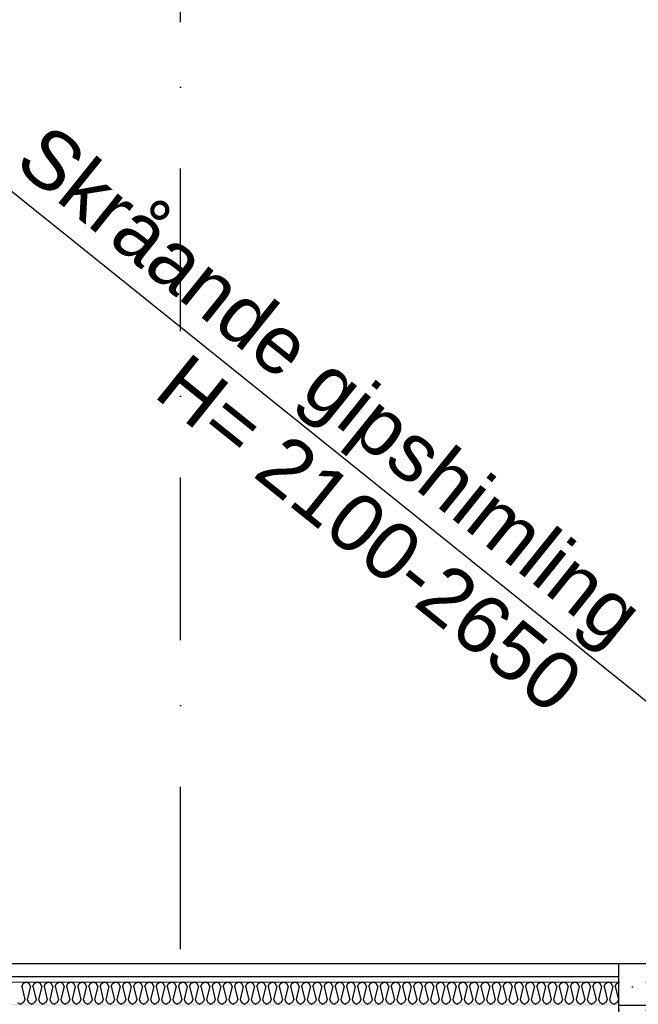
# Model space of a CAD drawing. Header units: millimetres. Extents: x -117798 to 93698, y -182207 to 252400.
# Tile 130 of 256: x -66472 to -65130, y -25810 to -23674. Entities that reach past the tile are written whole.
import ezdxf
from ezdxf.enums import TextEntityAlignment as Align

# ---------------------------------------------------------------- set-up
doc = ezdxf.new("R2010")
doc.units = ezdxf.units.MM
doc.header["$LTSCALE"] = 0.5
doc.header["$MEASUREMENT"] = 0
for name, pattern in [('Over snittplan', [260, 150, -50, 10, -50]), ('PLINE', [0]), ('Prikk & stiplet', [1340.555525, 705.555534, -352.777767, 0, -282.222223])]:
    doc.linetypes.add(name, pattern=pattern)
for name, color, linetype in [('222- Søyler', 7, 'Continuous'), ('222- Søyler  (Skravur)', 7, 'Continuous'), ('223- Bjelker', 7, 'Continuous'), ('232- Ikke-bærende yttervegger (Skravur)(Nye konstruksjoner)', 7, 'Continuous'), ('232- Ikke-bærende yttervegger(Nye konstruksjoner)', 7, 'Continuous'), ('256- Faste himlinger og overflatebehandling(Nye konstruksjoner)', 7, 'Continuous'), ('852- Snittmarkør', 7, 'Continuous'), ('862- M___Nettoareal(Nye konstruksjoner)', 7, 'Continuous'), ('862- M___Nettoareal(Polylinje)(Nye konstruksjoner)', 7, 'Continuous'), ('862- M___Nettoareal(Tekst)(Nye konstruksjoner)', 7, 'Continuous')]:
    doc.layers.add(name, color=color, linetype=linetype)
doc.layers.add('236- Innvendig kledning og overflate(Nye konstruksjoner)', color=7, linetype='Continuous', lineweight=0)
doc.styles.add('GENERATED_STYLE_1', font='arial.ttf')

# ---------------------------------------------------------------- blocks, each defined once
blk = doc.blocks.new('Teknisk vent._A-214_26', base_point=(-66816.6, -20004.2))
at = {"layer": '862- M___Nettoareal(Polylinje)(Nye konstruksjoner)', "linetype": 'PLINE', "flags": 128}
blk.add_lwpolyline([(-70728.2, -18466.9), (-68648.2, -18466.9), (-68648.2, -25811.9), (-68573.2, -25811.9), (-68573.2, -25749.4), (-65173.2, -25749.4), (-65173.2, -25811.9), (-64973.2, -25811.9), (-64973.2, -25749.4), (-64405.7, -25749.4), (-64405.7, -15084.4), (-64973.2, -15084.4), (-64973.2, -15111.9), (-65173.2, -15111.9), (-65173.2, -15084.4), (-68573.2, -15084.4), (-68573.2, -15111.9), (-68773.2, -15111.9), (-68773.2, -15096.9), (-70728.2, -15096.9)], close=True, dxfattribs=at)
at = {"layer": '862- M___Nettoareal(Tekst)(Nye konstruksjoner)', "style": 'GENERATED_STYLE_1'}
for tag, height, p in [('DUMMY_862', 150, (-66934.4, -19409.6)), ('ROOM_NAME', 150, (-66934.4, -20633)), ('DUMMY_861', 100, (-67091.6, -20232.7)), ('ROOM_NUMBER', 100, (-67091.6, -20621.6)), ('DUMMY_863', 100, (-66698.7, -20598.7))]:
    blk.add_attdef(tag, text='', height=height, rotation=90, dxfattribs=at).set_placement(p, align=Align.TOP_LEFT)
blk = doc.blocks.new('*X465')
at = {"layer": '232- Ikke-bærende yttervegger (Skravur)(Nye konstruksjoner)', "linetype": 'PLINE'}
for p, q in [((-66467.4, -25771.6), (-66464.5, -25765.1)), ((-66467.4, -25771.6), (-66460.4, -25799.7)), ((-66464.5, -25765.1), (-66457.8, -25761.9)), ((-66451.2, -25765.1), (-66457.8, -25761.9)), ((-66448.3, -25771.6), (-66455.3, -25799.7)), ((-66448.3, -25771.6), (-66451.2, -25765.1)), ((-66443.2, -25771.6), (-66440.2, -25765.1)), ((-66443.2, -25771.6), (-66436.1, -25799.7)), ((-66440.2, -25765.1), (-66433.6, -25761.9)), ((-66426.9, -25765.1), (-66433.6, -25761.9)), ((-66424, -25771.6), (-66431, -25799.7)), ((-66424, -25771.6), (-66426.9, -25765.1)), ((-66418.9, -25771.6), (-66415.9, -25765.1)), ((-66418.9, -25771.6), (-66411.8, -25799.7)), ((-66415.9, -25765.1), (-66409.3, -25761.9)), ((-66402.6, -25765.1), (-66409.3, -25761.9)), ((-66399.7, -25771.6), (-66406.7, -25799.7)), ((-66399.7, -25771.6), (-66402.6, -25765.1)), ((-66394.6, -25771.6), (-66391.6, -25765.1)), ((-66394.6, -25771.6), (-66387.5, -25799.7)), ((-66391.6, -25765.1), (-66385, -25761.9)), ((-66378.4, -25765.1), (-66385, -25761.9)), ((-66375.4, -25771.6), (-66382.4, -25799.7)), ((-66375.4, -25771.6), (-66378.4, -25765.1)), ((-66370.3, -25771.6), (-66367.3, -25765.1)), ((-66370.3, -25771.6), (-66363.3, -25799.7)), ((-66367.3, -25765.1), (-66360.7, -25761.9)), ((-66354.1, -25765.1), (-66360.7, -25761.9)), ((-66351.1, -25771.6), (-66358.2, -25799.7)), ((-66351.1, -25771.6), (-66354.1, -25765.1)), ((-66346, -25771.6), (-66343.1, -25765.1)), ((-66346, -25771.6), (-66339, -25799.7)), ((-66343.1, -25765.1), (-66336.4, -25761.9)), ((-66329.8, -25765.1), (-66336.4, -25761.9)), ((-66326.8, -25771.6), (-66333.9, -25799.7)), ((-66326.8, -25771.6), (-66329.8, -25765.1)), ((-66321.7, -25771.6), (-66318.8, -25765.1)), ((-66321.7, -25771.6), (-66314.7, -25799.7)), ((-66318.8, -25765.1), (-66312.2, -25761.9)), ((-66305.5, -25765.1), (-66312.2, -25761.9)), ((-66302.6, -25771.6), (-66309.6, -25799.7)), ((-66302.6, -25771.6), (-66305.5, -25765.1)), ((-66297.5, -25771.6), (-66294.5, -25765.1)), ((-66297.5, -25771.6), (-66290.4, -25799.7)), ((-66294.5, -25765.1), (-66287.9, -25761.9)), ((-66281.2, -25765.1), (-66287.9, -25761.9)), ((-66278.3, -25771.6), (-66285.3, -25799.7)), ((-66278.3, -25771.6), (-66281.2, -25765.1)), ((-66273.2, -25771.6), (-66270.2, -25765.1)), ((-66273.2, -25771.6), (-66266.1, -25799.7)), ((-66270.2, -25765.1), (-66263.6, -25761.9)), ((-66257, -25765.1), (-66263.6, -25761.9)), ((-66254, -25771.6), (-66261, -25799.7)), ((-66254, -25771.6), (-66257, -25765.1)), ((-66248.9, -25771.6), (-66245.9, -25765.1)), ((-66248.9, -25771.6), (-66241.9, -25799.7)), ((-66245.9, -25765.1), (-66239.3, -25761.9)), ((-66232.7, -25765.1), (-66239.3, -25761.9)), ((-66229.7, -25771.6), (-66236.8, -25799.7)), ((-66229.7, -25771.6), (-66232.7, -25765.1)), ((-66224.6, -25771.6), (-66221.7, -25765.1)), ((-66224.6, -25771.6), (-66217.6, -25799.7)), ((-66221.7, -25765.1), (-66215, -25761.9)), ((-66208.4, -25765.1), (-66215, -25761.9)), ((-66205.4, -25771.6), (-66212.5, -25799.7)), ((-66205.4, -25771.6), (-66208.4, -25765.1)), ((-66200.3, -25771.6), (-66197.4, -25765.1)), ((-66200.3, -25771.6), (-66193.3, -25799.7)), ((-66197.4, -25765.1), (-66190.7, -25761.9)), ((-66184.1, -25765.1), (-66190.7, -25761.9)), ((-66181.2, -25771.6), (-66188.2, -25799.7)), ((-66181.2, -25771.6), (-66184.1, -25765.1)), ((-66176.1, -25771.6), (-66173.1, -25765.1)), ((-66176.1, -25771.6), (-66169, -25799.7)), ((-66173.1, -25765.1), (-66166.5, -25761.9)), ((-66159.8, -25765.1), (-66166.5, -25761.9)), ((-66156.9, -25771.6), (-66163.9, -25799.7)), ((-66156.9, -25771.6), (-66159.8, -25765.1)), ((-66151.8, -25771.6), (-66148.8, -25765.1)), ((-66151.8, -25771.6), (-66144.7, -25799.7)), ((-66148.8, -25765.1), (-66142.2, -25761.9)), ((-66135.6, -25765.1), (-66142.2, -25761.9)), ((-66132.6, -25771.6), (-66139.6, -25799.7)), ((-66132.6, -25771.6), (-66135.6, -25765.1)), ((-66127.5, -25771.6), (-66124.5, -25765.1)), ((-66127.5, -25771.6), (-66120.5, -25799.7)), ((-66124.5, -25765.1), (-66117.9, -25761.9)), ((-66111.3, -25765.1), (-66117.9, -25761.9)), ((-66108.3, -25771.6), (-66115.4, -25799.7)), ((-66108.3, -25771.6), (-66111.3, -25765.1)), ((-66103.2, -25771.6), (-66100.3, -25765.1)), ((-66103.2, -25771.6), (-66096.2, -25799.7)), ((-66100.3, -25765.1), (-66093.6, -25761.9)), ((-66087, -25765.1), (-66093.6, -25761.9)), ((-66084, -25771.6), (-66091.1, -25799.7)), ((-66084, -25771.6), (-66087, -25765.1)), ((-66078.9, -25771.6), (-66076, -25765.1)), ((-66078.9, -25771.6), (-66071.9, -25799.7)), ((-66076, -25765.1), (-66069.3, -25761.9)), ((-66062.7, -25765.1), (-66069.3, -25761.9)), ((-66059.8, -25771.6), (-66066.8, -25799.7)), ((-66059.8, -25771.6), (-66062.7, -25765.1)), ((-66054.7, -25771.6), (-66051.7, -25765.1)), ((-66054.7, -25771.6), (-66047.6, -25799.7)), ((-66051.7, -25765.1), (-66045.1, -25761.9)), ((-66038.4, -25765.1), (-66045.1, -25761.9)), ((-66035.5, -25771.6), (-66042.5, -25799.7)), ((-66035.5, -25771.6), (-66038.4, -25765.1)), ((-66030.4, -25771.6), (-66027.4, -25765.1)), ((-66030.4, -25771.6), (-66023.3, -25799.7)), ((-66027.4, -25765.1), (-66020.8, -25761.9)), ((-66014.1, -25765.1), (-66020.8, -25761.9)), ((-66011.2, -25771.6), (-66018.2, -25799.7)), ((-66011.2, -25771.6), (-66014.1, -25765.1)), ((-66006.1, -25771.6), (-66003.1, -25765.1)), ((-66006.1, -25771.6), (-65999, -25799.7)), ((-66003.1, -25765.1), (-65996.5, -25761.9)), ((-65989.9, -25765.1), (-65996.5, -25761.9)), ((-65986.9, -25771.6), (-65993.9, -25799.7)), ((-65986.9, -25771.6), (-65989.9, -25765.1)), ((-65981.8, -25771.6), (-65978.8, -25765.1)), ((-65981.8, -25771.6), (-65974.8, -25799.7)), ((-65978.8, -25765.1), (-65972.2, -25761.9)), ((-65965.6, -25765.1), (-65972.2, -25761.9)), ((-65962.6, -25771.6), (-65969.7, -25799.7)), ((-65962.6, -25771.6), (-65965.6, -25765.1)), ((-65957.5, -25771.6), (-65954.6, -25765.1)), ((-65957.5, -25771.6), (-65950.5, -25799.7)), ((-65954.6, -25765.1), (-65947.9, -25761.9)), ((-65941.3, -25765.1), (-65947.9, -25761.9)), ((-65938.3, -25771.6), (-65945.4, -25799.7)), ((-65938.3, -25771.6), (-65941.3, -25765.1)), ((-65933.2, -25771.6), (-65930.3, -25765.1)), ((-65933.2, -25771.6), (-65926.2, -25799.7)), ((-65930.3, -25765.1), (-65923.7, -25761.9)), ((-65917, -25765.1), (-65923.7, -25761.9)), ((-65914.1, -25771.6), (-65921.1, -25799.7)), ((-65914.1, -25771.6), (-65917, -25765.1)), ((-65909, -25771.6), (-65906, -25765.1)), ((-65909, -25771.6), (-65901.9, -25799.7)), ((-65906, -25765.1), (-65899.4, -25761.9)), ((-65892.7, -25765.1), (-65899.4, -25761.9)), ((-65889.8, -25771.6), (-65896.8, -25799.7)), ((-65889.8, -25771.6), (-65892.7, -25765.1)), ((-65884.7, -25771.6), (-65881.7, -25765.1)), ((-65884.7, -25771.6), (-65877.6, -25799.7)), ((-65881.7, -25765.1), (-65875.1, -25761.9)), ((-65868.5, -25765.1), (-65875.1, -25761.9)), ((-65865.5, -25771.6), (-65872.5, -25799.7)), ((-65865.5, -25771.6), (-65868.5, -25765.1)), ((-65860.4, -25771.6), (-65857.4, -25765.1)), ((-65860.4, -25771.6), (-65853.4, -25799.7)), ((-65857.4, -25765.1), (-65850.8, -25761.9)), ((-65844.2, -25765.1), (-65850.8, -25761.9)), ((-65841.2, -25771.6), (-65848.3, -25799.7)), ((-65841.2, -25771.6), (-65844.2, -25765.1)), ((-65836.1, -25771.6), (-65833.2, -25765.1)), ((-65836.1, -25771.6), (-65829.1, -25799.7)), ((-65833.2, -25765.1), (-65826.5, -25761.9)), ((-65819.9, -25765.1), (-65826.5, -25761.9)), ((-65816.9, -25771.6), (-65824, -25799.7)), ((-65816.9, -25771.6), (-65819.9, -25765.1)), ((-65811.8, -25771.6), (-65808.9, -25765.1)), ((-65811.8, -25771.6), (-65804.8, -25799.7)), ((-65808.9, -25765.1), (-65802.2, -25761.9)), ((-65795.6, -25765.1), (-65802.2, -25761.9)), ((-65792.7, -25771.6), (-65799.7, -25799.7)), ((-65792.7, -25771.6), (-65795.6, -25765.1)), ((-65787.6, -25771.6), (-65784.6, -25765.1)), ((-65787.6, -25771.6), (-65780.5, -25799.7)), ((-65784.6, -25765.1), (-65778, -25761.9)), ((-65771.3, -25765.1), (-65778, -25761.9)), ((-65768.4, -25771.6), (-65775.4, -25799.7)), ((-65768.4, -25771.6), (-65771.3, -25765.1)), ((-65763.3, -25771.6), (-65760.3, -25765.1)), ((-65763.3, -25771.6), (-65756.2, -25799.7)), ((-65760.3, -25765.1), (-65753.7, -25761.9)), ((-65747.1, -25765.1), (-65753.7, -25761.9)), ((-65744.1, -25771.6), (-65751.1, -25799.7)), ((-65744.1, -25771.6), (-65747.1, -25765.1)), ((-65739, -25771.6), (-65736, -25765.1)), ((-65739, -25771.6), (-65732, -25799.7)), ((-65736, -25765.1), (-65729.4, -25761.9)), ((-65722.8, -25765.1), (-65729.4, -25761.9)), ((-65719.8, -25771.6), (-65726.9, -25799.7)), ((-65719.8, -25771.6), (-65722.8, -25765.1)), ((-65714.7, -25771.6), (-65711.8, -25765.1)), ((-65714.7, -25771.6), (-65707.7, -25799.7)), ((-65711.8, -25765.1), (-65705.1, -25761.9)), ((-65698.5, -25765.1), (-65705.1, -25761.9)), ((-65695.5, -25771.6), (-65702.6, -25799.7)), ((-65695.5, -25771.6), (-65698.5, -25765.1)), ((-65690.4, -25771.6), (-65687.5, -25765.1)), ((-65690.4, -25771.6), (-65683.4, -25799.7)), ((-65687.5, -25765.1), (-65680.8, -25761.9)), ((-65674.2, -25765.1), (-65680.8, -25761.9)), ((-65671.3, -25771.6), (-65678.3, -25799.7)), ((-65671.3, -25771.6), (-65674.2, -25765.1)), ((-65666.2, -25771.6), (-65663.2, -25765.1)), ((-65666.2, -25771.6), (-65659.1, -25799.7)), ((-65663.2, -25765.1), (-65656.6, -25761.9)), ((-65649.9, -25765.1), (-65656.6, -25761.9)), ((-65647, -25771.6), (-65654, -25799.7)), ((-65647, -25771.6), (-65649.9, -25765.1)), ((-65641.9, -25771.6), (-65638.9, -25765.1)), ((-65641.9, -25771.6), (-65634.8, -25799.7)), ((-65638.9, -25765.1), (-65632.3, -25761.9)), ((-65625.6, -25765.1), (-65632.3, -25761.9)), ((-65622.7, -25771.6), (-65629.7, -25799.7)), ((-65622.7, -25771.6), (-65625.6, -25765.1)), ((-65617.6, -25771.6), (-65614.6, -25765.1)), ((-65617.6, -25771.6), (-65610.5, -25799.7)), ((-65614.6, -25765.1), (-65608, -25761.9)), ((-65601.4, -25765.1), (-65608, -25761.9)), ((-65598.4, -25771.6), (-65605.4, -25799.7)), ((-65598.4, -25771.6), (-65601.4, -25765.1)), ((-65593.3, -25771.6), (-65590.3, -25765.1)), ((-65593.3, -25771.6), (-65586.3, -25799.7)), ((-65590.3, -25765.1), (-65583.7, -25761.9)), ((-65577.1, -25765.1), (-65583.7, -25761.9)), ((-65574.1, -25771.6), (-65581.2, -25799.7)), ((-65574.1, -25771.6), (-65577.1, -25765.1)), ((-65569, -25771.6), (-65566.1, -25765.1)), ((-65569, -25771.6), (-65562, -25799.7)), ((-65566.1, -25765.1), (-65559.4, -25761.9)), ((-65552.8, -25765.1), (-65559.4, -25761.9)), ((-65549.8, -25771.6), (-65556.9, -25799.7)), ((-65549.8, -25771.6), (-65552.8, -25765.1)), ((-65544.7, -25771.6), (-65541.8, -25765.1)), ((-65544.7, -25771.6), (-65537.7, -25799.7)), ((-65541.8, -25765.1), (-65535.2, -25761.9)), ((-65528.5, -25765.1), (-65535.2, -25761.9)), ((-65525.6, -25771.6), (-65532.6, -25799.7)), ((-65525.6, -25771.6), (-65528.5, -25765.1)), ((-65520.5, -25771.6), (-65517.5, -25765.1)), ((-65520.5, -25771.6), (-65513.4, -25799.7)), ((-65517.5, -25765.1), (-65510.9, -25761.9)), ((-65504.2, -25765.1), (-65510.9, -25761.9)), ((-65501.3, -25771.6), (-65508.3, -25799.7)), ((-65501.3, -25771.6), (-65504.2, -25765.1)), ((-65496.2, -25771.6), (-65493.2, -25765.1)), ((-65496.2, -25771.6), (-65489.1, -25799.7)), ((-65493.2, -25765.1), (-65486.6, -25761.9)), ((-65480, -25765.1), (-65486.6, -25761.9)), ((-65477, -25771.6), (-65484, -25799.7)), ((-65477, -25771.6), (-65480, -25765.1)), ((-65471.9, -25771.6), (-65468.9, -25765.1)), ((-65471.9, -25771.6), (-65464.9, -25799.7)), ((-65468.9, -25765.1), (-65462.3, -25761.9)), ((-65455.7, -25765.1), (-65462.3, -25761.9)), ((-65452.7, -25771.6), (-65459.8, -25799.7)), ((-65452.7, -25771.6), (-65455.7, -25765.1)), ((-65447.6, -25771.6), (-65444.7, -25765.1)), ((-65447.6, -25771.6), (-65440.6, -25799.7)), ((-65444.7, -25765.1), (-65438, -25761.9)), ((-65431.4, -25765.1), (-65438, -25761.9)), ((-65428.4, -25771.6), (-65435.5, -25799.7)), ((-65428.4, -25771.6), (-65431.4, -25765.1)), ((-65423.3, -25771.6), (-65420.4, -25765.1)), ((-65423.3, -25771.6), (-65416.3, -25799.7)), ((-65420.4, -25765.1), (-65413.7, -25761.9)), ((-65407.1, -25765.1), (-65413.7, -25761.9)), ((-65404.2, -25771.6), (-65411.2, -25799.7)), ((-65404.2, -25771.6), (-65407.1, -25765.1)), ((-65399.1, -25771.6), (-65396.1, -25765.1)), ((-65399.1, -25771.6), (-65392, -25799.7)), ((-65396.1, -25765.1), (-65389.5, -25761.9)), ((-65382.8, -25765.1), (-65389.5, -25761.9)), ((-65379.9, -25771.6), (-65386.9, -25799.7)), ((-65379.9, -25771.6), (-65382.8, -25765.1)), ((-65374.8, -25771.6), (-65371.8, -25765.1)), ((-65374.8, -25771.6), (-65367.7, -25799.7)), ((-65371.8, -25765.1), (-65365.2, -25761.9)), ((-65358.6, -25765.1), (-65365.2, -25761.9)), ((-65355.6, -25771.6), (-65362.6, -25799.7)), ((-65355.6, -25771.6), (-65358.6, -25765.1)), ((-65350.5, -25771.6), (-65347.5, -25765.1)), ((-65350.5, -25771.6), (-65343.5, -25799.7)), ((-65347.5, -25765.1), (-65340.9, -25761.9)), ((-65334.3, -25765.1), (-65340.9, -25761.9)), ((-65331.3, -25771.6), (-65338.4, -25799.7)), ((-65331.3, -25771.6), (-65334.3, -25765.1)), ((-65326.2, -25771.6), (-65323.3, -25765.1)), ((-65326.2, -25771.6), (-65319.2, -25799.7)), ((-65323.3, -25765.1), (-65316.6, -25761.9)), ((-65310, -25765.1), (-65316.6, -25761.9)), ((-65307, -25771.6), (-65314.1, -25799.7)), ((-65307, -25771.6), (-65310, -25765.1)), ((-65301.9, -25771.6), (-65299, -25765.1)), ((-65301.9, -25771.6), (-65294.9, -25799.7)), ((-65299, -25765.1), (-65292.3, -25761.9)), ((-65285.7, -25765.1), (-65292.3, -25761.9)), ((-65282.8, -25771.6), (-65289.8, -25799.7)), ((-65282.8, -25771.6), (-65285.7, -25765.1)), ((-65277.7, -25771.6), (-65274.7, -25765.1)), ((-65277.7, -25771.6), (-65270.6, -25799.7)), ((-65274.7, -25765.1), (-65268.1, -25761.9)), ((-65261.4, -25765.1), (-65268.1, -25761.9)), ((-65258.5, -25771.6), (-65265.5, -25799.7)), ((-65258.5, -25771.6), (-65261.4, -25765.1)), ((-65253.4, -25771.6), (-65250.4, -25765.1)), ((-65253.4, -25771.6), (-65246.3, -25799.7)), ((-65250.4, -25765.1), (-65243.8, -25761.9)), ((-65237.1, -25765.1), (-65243.8, -25761.9)), ((-65234.2, -25771.6), (-65241.2, -25799.7)), ((-65234.2, -25771.6), (-65237.1, -25765.1)), ((-65229.1, -25771.6), (-65226.1, -25765.1)), ((-65229.1, -25771.6), (-65222, -25799.7)), ((-65226.1, -25765.1), (-65219.5, -25761.9)), ((-65212.9, -25765.1), (-65219.5, -25761.9)), ((-65209.9, -25771.6), (-65216.9, -25799.7)), ((-65209.9, -25771.6), (-65212.9, -25765.1)), ((-65204.8, -25771.6), (-65201.8, -25765.1)), ((-65204.8, -25771.6), (-65197.8, -25799.7)), ((-65201.8, -25765.1), (-65195.2, -25761.9)), ((-65188.6, -25765.1), (-65195.2, -25761.9)), ((-65185.6, -25771.6), (-65192.7, -25799.7)), ((-65185.6, -25771.6), (-65188.6, -25765.1)), ((-65180.5, -25771.6), (-65177.6, -25765.1)), ((-65180.5, -25771.6), (-65173.5, -25799.7)), ((-65177.6, -25765.1), (-65173.2, -25763)), ((-66476.6, -25806.2), (-66470, -25809.9)), ((-66463.4, -25806.2), (-66470, -25809.9)), ((-66460.4, -25799.7), (-66463.4, -25806.2)), ((-66455.3, -25799.7), (-66452.3, -25806.2)), ((-66452.3, -25806.2), (-66445.7, -25809.9)), ((-66439.1, -25806.2), (-66445.7, -25809.9)), ((-66436.1, -25799.7), (-66439.1, -25806.2)), ((-66431, -25799.7), (-66428.1, -25806.2)), ((-66428.1, -25806.2), (-66421.4, -25809.9)), ((-66414.8, -25806.2), (-66421.4, -25809.9)), ((-66411.8, -25799.7), (-66414.8, -25806.2)), ((-66406.7, -25799.7), (-66403.8, -25806.2)), ((-66403.8, -25806.2), (-66397.1, -25809.9)), ((-66390.5, -25806.2), (-66397.1, -25809.9)), ((-66387.5, -25799.7), (-66390.5, -25806.2)), ((-66382.4, -25799.7), (-66379.5, -25806.2)), ((-66379.5, -25806.2), (-66372.9, -25809.9)), ((-66366.2, -25806.2), (-66372.9, -25809.9)), ((-66363.3, -25799.7), (-66366.2, -25806.2)), ((-66358.2, -25799.7), (-66355.2, -25806.2)), ((-66355.2, -25806.2), (-66348.6, -25809.9)), ((-66341.9, -25806.2), (-66348.6, -25809.9)), ((-66339, -25799.7), (-66341.9, -25806.2)), ((-66333.9, -25799.7), (-66330.9, -25806.2)), ((-66330.9, -25806.2), (-66324.3, -25809.9)), ((-66317.7, -25806.2), (-66324.3, -25809.9)), ((-66314.7, -25799.7), (-66317.7, -25806.2)), ((-66309.6, -25799.7), (-66306.6, -25806.2)), ((-66306.6, -25806.2), (-66300, -25809.9)), ((-66293.4, -25806.2), (-66300, -25809.9)), ((-66290.4, -25799.7), (-66293.4, -25806.2)), ((-66285.3, -25799.7), (-66282.4, -25806.2)), ((-66282.4, -25806.2), (-66275.7, -25809.9)), ((-66269.1, -25806.2), (-66275.7, -25809.9)), ((-66266.1, -25799.7), (-66269.1, -25806.2)), ((-66261, -25799.7), (-66258.1, -25806.2)), ((-66258.1, -25806.2), (-66251.5, -25809.9)), ((-66244.8, -25806.2), (-66251.5, -25809.9)), ((-66241.9, -25799.7), (-66244.8, -25806.2)), ((-66236.8, -25799.7), (-66233.8, -25806.2)), ((-66233.8, -25806.2), (-66227.2, -25809.9)), ((-66220.5, -25806.2), (-66227.2, -25809.9)), ((-66217.6, -25799.7), (-66220.5, -25806.2)), ((-66212.5, -25799.7), (-66209.5, -25806.2)), ((-66209.5, -25806.2), (-66202.9, -25809.9)), ((-66196.3, -25806.2), (-66202.9, -25809.9)), ((-66193.3, -25799.7), (-66196.3, -25806.2)), ((-66188.2, -25799.7), (-66185.2, -25806.2)), ((-66185.2, -25806.2), (-66178.6, -25809.9)), ((-66172, -25806.2), (-66178.6, -25809.9)), ((-66169, -25799.7), (-66172, -25806.2)), ((-66163.9, -25799.7), (-66161, -25806.2)), ((-66161, -25806.2), (-66154.3, -25809.9)), ((-66147.7, -25806.2), (-66154.3, -25809.9)), ((-66144.7, -25799.7), (-66147.7, -25806.2)), ((-66139.6, -25799.7), (-66136.7, -25806.2)), ((-66136.7, -25806.2), (-66130, -25809.9)), ((-66123.4, -25806.2), (-66130, -25809.9)), ((-66120.5, -25799.7), (-66123.4, -25806.2)), ((-66115.4, -25799.7), (-66112.4, -25806.2)), ((-66112.4, -25806.2), (-66105.8, -25809.9)), ((-66099.1, -25806.2), (-66105.8, -25809.9)), ((-66096.2, -25799.7), (-66099.1, -25806.2)), ((-66091.1, -25799.7), (-66088.1, -25806.2)), ((-66088.1, -25806.2), (-66081.5, -25809.9)), ((-66074.9, -25806.2), (-66081.5, -25809.9)), ((-66071.9, -25799.7), (-66074.9, -25806.2)), ((-66066.8, -25799.7), (-66063.8, -25806.2)), ((-66063.8, -25806.2), (-66057.2, -25809.9)), ((-66050.6, -25806.2), (-66057.2, -25809.9)), ((-66047.6, -25799.7), (-66050.6, -25806.2)), ((-66042.5, -25799.7), (-66039.6, -25806.2)), ((-66039.6, -25806.2), (-66032.9, -25809.9)), ((-66026.3, -25806.2), (-66032.9, -25809.9)), ((-66023.3, -25799.7), (-66026.3, -25806.2)), ((-66018.2, -25799.7), (-66015.3, -25806.2)), ((-66015.3, -25806.2), (-66008.6, -25809.9)), ((-66002, -25806.2), (-66008.6, -25809.9)), ((-65999, -25799.7), (-66002, -25806.2)), ((-65993.9, -25799.7), (-65991, -25806.2)), ((-65991, -25806.2), (-65984.4, -25809.9)), ((-65977.7, -25806.2), (-65984.4, -25809.9)), ((-65974.8, -25799.7), (-65977.7, -25806.2)), ((-65969.7, -25799.7), (-65966.7, -25806.2)), ((-65966.7, -25806.2), (-65960.1, -25809.9)), ((-65953.4, -25806.2), (-65960.1, -25809.9)), ((-65950.5, -25799.7), (-65953.4, -25806.2)), ((-65945.4, -25799.7), (-65942.4, -25806.2)), ((-65942.4, -25806.2), (-65935.8, -25809.9)), ((-65929.2, -25806.2), (-65935.8, -25809.9)), ((-65926.2, -25799.7), (-65929.2, -25806.2)), ((-65921.1, -25799.7), (-65918.1, -25806.2)), ((-65918.1, -25806.2), (-65911.5, -25809.9)), ((-65904.9, -25806.2), (-65911.5, -25809.9)), ((-65901.9, -25799.7), (-65904.9, -25806.2)), ((-65896.8, -25799.7), (-65893.9, -25806.2)), ((-65893.9, -25806.2), (-65887.2, -25809.9)), ((-65880.6, -25806.2), (-65887.2, -25809.9)), ((-65877.6, -25799.7), (-65880.6, -25806.2)), ((-65872.5, -25799.7), (-65869.6, -25806.2)), ((-65869.6, -25806.2), (-65863, -25809.9)), ((-65856.3, -25806.2), (-65863, -25809.9)), ((-65853.4, -25799.7), (-65856.3, -25806.2)), ((-65848.3, -25799.7), (-65845.3, -25806.2)), ((-65845.3, -25806.2), (-65838.7, -25809.9)), ((-65832, -25806.2), (-65838.7, -25809.9)), ((-65829.1, -25799.7), (-65832, -25806.2)), ((-65824, -25799.7), (-65821, -25806.2)), ((-65821, -25806.2), (-65814.4, -25809.9)), ((-65807.8, -25806.2), (-65814.4, -25809.9)), ((-65804.8, -25799.7), (-65807.8, -25806.2)), ((-65799.7, -25799.7), (-65796.7, -25806.2)), ((-65796.7, -25806.2), (-65790.1, -25809.9)), ((-65783.5, -25806.2), (-65790.1, -25809.9)), ((-65780.5, -25799.7), (-65783.5, -25806.2)), ((-65775.4, -25799.7), (-65772.5, -25806.2)), ((-65772.5, -25806.2), (-65765.8, -25809.9)), ((-65759.2, -25806.2), (-65765.8, -25809.9)), ((-65756.2, -25799.7), (-65759.2, -25806.2)), ((-65751.1, -25799.7), (-65748.2, -25806.2)), ((-65748.2, -25806.2), (-65741.5, -25809.9)), ((-65734.9, -25806.2), (-65741.5, -25809.9)), ((-65732, -25799.7), (-65734.9, -25806.2)), ((-65726.9, -25799.7), (-65723.9, -25806.2)), ((-65723.9, -25806.2), (-65717.3, -25809.9)), ((-65710.6, -25806.2), (-65717.3, -25809.9)), ((-65707.7, -25799.7), (-65710.6, -25806.2)), ((-65702.6, -25799.7), (-65699.6, -25806.2)), ((-65699.6, -25806.2), (-65693, -25809.9)), ((-65686.4, -25806.2), (-65693, -25809.9)), ((-65683.4, -25799.7), (-65686.4, -25806.2)), ((-65678.3, -25799.7), (-65675.3, -25806.2)), ((-65675.3, -25806.2), (-65668.7, -25809.9)), ((-65662.1, -25806.2), (-65668.7, -25809.9)), ((-65659.1, -25799.7), (-65662.1, -25806.2)), ((-65654, -25799.7), (-65651.1, -25806.2)), ((-65651.1, -25806.2), (-65644.4, -25809.9)), ((-65637.8, -25806.2), (-65644.4, -25809.9)), ((-65634.8, -25799.7), (-65637.8, -25806.2)), ((-65629.7, -25799.7), (-65626.8, -25806.2)), ((-65626.8, -25806.2), (-65620.1, -25809.9)), ((-65613.5, -25806.2), (-65620.1, -25809.9)), ((-65610.5, -25799.7), (-65613.5, -25806.2)), ((-65605.4, -25799.7), (-65602.5, -25806.2)), ((-65602.5, -25806.2), (-65595.9, -25809.9)), ((-65589.2, -25806.2), (-65595.9, -25809.9)), ((-65586.3, -25799.7), (-65589.2, -25806.2)), ((-65581.2, -25799.7), (-65578.2, -25806.2)), ((-65578.2, -25806.2), (-65571.6, -25809.9)), ((-65564.9, -25806.2), (-65571.6, -25809.9)), ((-65562, -25799.7), (-65564.9, -25806.2)), ((-65556.9, -25799.7), (-65553.9, -25806.2)), ((-65553.9, -25806.2), (-65547.3, -25809.9)), ((-65540.7, -25806.2), (-65547.3, -25809.9)), ((-65537.7, -25799.7), (-65540.7, -25806.2)), ((-65532.6, -25799.7), (-65529.6, -25806.2)), ((-65529.6, -25806.2), (-65523, -25809.9)), ((-65516.4, -25806.2), (-65523, -25809.9)), ((-65513.4, -25799.7), (-65516.4, -25806.2)), ((-65508.3, -25799.7), (-65505.4, -25806.2)), ((-65505.4, -25806.2), (-65498.7, -25809.9)), ((-65492.1, -25806.2), (-65498.7, -25809.9)), ((-65489.1, -25799.7), (-65492.1, -25806.2)), ((-65484, -25799.7), (-65481.1, -25806.2)), ((-65481.1, -25806.2), (-65474.5, -25809.9)), ((-65467.8, -25806.2), (-65474.5, -25809.9)), ((-65464.9, -25799.7), (-65467.8, -25806.2)), ((-65459.8, -25799.7), (-65456.8, -25806.2)), ((-65456.8, -25806.2), (-65450.2, -25809.9)), ((-65443.5, -25806.2), (-65450.2, -25809.9)), ((-65440.6, -25799.7), (-65443.5, -25806.2)), ((-65435.5, -25799.7), (-65432.5, -25806.2)), ((-65432.5, -25806.2), (-65425.9, -25809.9)), ((-65419.3, -25806.2), (-65425.9, -25809.9)), ((-65416.3, -25799.7), (-65419.3, -25806.2)), ((-65411.2, -25799.7), (-65408.2, -25806.2)), ((-65408.2, -25806.2), (-65401.6, -25809.9)), ((-65395, -25806.2), (-65401.6, -25809.9)), ((-65392, -25799.7), (-65395, -25806.2)), ((-65386.9, -25799.7), (-65384, -25806.2)), ((-65384, -25806.2), (-65377.3, -25809.9)), ((-65370.7, -25806.2), (-65377.3, -25809.9)), ((-65367.7, -25799.7), (-65370.7, -25806.2)), ((-65362.6, -25799.7), (-65359.7, -25806.2)), ((-65359.7, -25806.2), (-65353, -25809.9)), ((-65346.4, -25806.2), (-65353, -25809.9)), ((-65343.5, -25799.7), (-65346.4, -25806.2)), ((-65338.4, -25799.7), (-65335.4, -25806.2)), ((-65335.4, -25806.2), (-65328.8, -25809.9)), ((-65322.1, -25806.2), (-65328.8, -25809.9)), ((-65319.2, -25799.7), (-65322.1, -25806.2)), ((-65314.1, -25799.7), (-65311.1, -25806.2)), ((-65311.1, -25806.2), (-65304.5, -25809.9)), ((-65297.9, -25806.2), (-65304.5, -25809.9)), ((-65294.9, -25799.7), (-65297.9, -25806.2)), ((-65289.8, -25799.7), (-65286.8, -25806.2)), ((-65286.8, -25806.2), (-65280.2, -25809.9)), ((-65273.6, -25806.2), (-65280.2, -25809.9)), ((-65270.6, -25799.7), (-65273.6, -25806.2)), ((-65265.5, -25799.7), (-65262.6, -25806.2)), ((-65262.6, -25806.2), (-65255.9, -25809.9)), ((-65249.3, -25806.2), (-65255.9, -25809.9)), ((-65246.3, -25799.7), (-65249.3, -25806.2)), ((-65241.2, -25799.7), (-65238.3, -25806.2)), ((-65238.3, -25806.2), (-65231.6, -25809.9)), ((-65225, -25806.2), (-65231.6, -25809.9)), ((-65222, -25799.7), (-65225, -25806.2)), ((-65216.9, -25799.7), (-65214, -25806.2)), ((-65214, -25806.2), (-65207.4, -25809.9)), ((-65200.7, -25806.2), (-65207.4, -25809.9)), ((-65197.8, -25799.7), (-65200.7, -25806.2)), ((-65192.7, -25799.7), (-65189.7, -25806.2)), ((-65189.7, -25806.2), (-65183.1, -25809.9)), ((-65176.4, -25806.2), (-65183.1, -25809.9)), ((-65173.5, -25799.7), (-65176.4, -25806.2))]:
    blk.add_line(p, q, dxfattribs=at)

msp = doc.modelspace()

# ---------------------------------------------------------------- hatches: boundary and pattern name
at = {"layer": '222- Søyler  (Skravur)', "linetype": 'Continuous'}
h = msp.add_hatch(dxfattribs=at)
h.set_pattern_fill('Betong_strukturell', color=256, style=0, pattern_type=2)
h.set_pattern_definition([(0, (-65173.16, -25911.93), (0, 311.77), [30, -150]), (0, (-65083.16, -26067.8), (0, 311.77), [30, -150]), (300, (-65173.16, -25911.93), (270, 155.9), [30, -150]), (300, (-64993.16, -25911.93), (270, 155.9), [30, -150]), (240, (-65143.16, -25911.93), (-270, 155.9), [30, -150]), (240, (-64963.16, -25911.93), (-270, 155.9), [30, -150]), (0, (-65173.16, -25941.93), (0, 60), [0, -60, 0, -90]), (315, (-65143.16, -25941.93), (42.426, 42.426), [0, -45, 0, -75])])
h.paths.add_polyline_path([(-64973.2, -25911.9), (-64973.2, -25721.9), (-65173.2, -25721.9), (-65173.2, -25911.9)])
at = {"layer": '232- Ikke-bærende yttervegger (Skravur)(Nye konstruksjoner)', "linetype": 'Continuous'}
h = msp.add_hatch(dxfattribs=at)
h.set_pattern_fill('Gips', color=256, style=0, pattern_type=2)
h.set_pattern_definition([(0, (0, 0), (0, 86.60254), [0, -50]), (0, (25, 43.3), (0, 86.60254), [0, -50])])
h.paths.add_polyline_path([(-65173.2, -25749.4), (-68573.2, -25749.4), (-68573.2, -25761.9), (-65173.2, -25761.9)])
msp.add_hatch(color=256, dxfattribs=at).paths.add_polyline_path([(-68573.2, -25811.9), (-65173.2, -25811.9), (-65173.2, -25809.9), (-68573.2, -25809.9)])

# ---------------------------------------------------------------- linework, layer by layer
at = {"layer": '222- Søyler', "linetype": 'PLINE', "flags": 128}
msp.add_lwpolyline([(-64973.2, -25911.9), (-64973.2, -25721.9), (-65173.2, -25721.9), (-65173.2, -25911.9)], close=True, dxfattribs=at)
at = {"layer": '223- Bjelker', "linetype": 'Over snittplan'}
msp.add_line((-64288.2, -25721.9), (-77768.2, -25721.9), dxfattribs=at)
at = {"layer": '236- Innvendig kledning og overflate(Nye konstruksjoner)', "linetype": 'PLINE'}
msp.add_line((-65173.2, -25761.9), (-68573.2, -25761.9), dxfattribs=at)
at = {"layer": '236- Innvendig kledning og overflate(Nye konstruksjoner)', "linetype": 'PLINE', "flags": 128}
msp.add_lwpolyline([(-65173.2, -25749.4), (-68573.2, -25749.4)], dxfattribs=at)
at = {"layer": '256- Faste himlinger og overflatebehandling(Nye konstruksjoner)', "linetype": 'PLINE'}
msp.add_line((-64405.7, -25721.9), (-68648.2, -22311.9), dxfattribs=at)
at = {"layer": '256- Faste himlinger og overflatebehandling(Nye konstruksjoner)', "linetype": 'PLINE', "flags": 128}
msp.add_lwpolyline([(-64343.2, -25721.9), (-68648.2, -25721.9)], dxfattribs=at)
at = {"layer": '852- Snittmarkør', "linetype": 'Prikk & stiplet'}
msp.add_line((-66123.2, -49153.9), (-66123.2, 6068), dxfattribs=at)

# ---------------------------------------------------------------- block references
at = {"layer": '232- Ikke-bærende yttervegger(Nye konstruksjoner)'}
msp.add_blockref('*X465', (0, 0), dxfattribs=at)
at = {"layer": '862- M___Nettoareal(Nye konstruksjoner)', "linetype": 'Continuous'}
msp.add_blockref('Teknisk vent._A-214_26', (-66816.6, -20004.2), dxfattribs=at)

# ---------------------------------------------------------------- texts
at = {"layer": '256- Faste himlinger og overflatebehandling(Nye konstruksjoner)', "linetype": 'Continuous', "char_height": 125, "rotation": 321.2087, "style": 'GENERATED_STYLE_1'}
for s, insert, attachment_point in [('\\A1;{\\pql;\\fArial|b0|i0|c0|p0;\\W1.000000;Skråande gipshimling}', (-66409.1, -23893.7), 1), ('\\A1;{\\pql;\\fArial|b0|i0|c0|p0;\\W1.000000;H= \\fArial|b0|i0|c0|p0;\\W1.000000;2100\\fArial|b0|i0|c0|p0;\\W1.000000;-2650}', (-66186.1, -24490.6), 7)]:
    msp.add_mtext(s, dxfattribs=dict(at, insert=insert, attachment_point=attachment_point))

doc.saveas('drawing.dxf')
